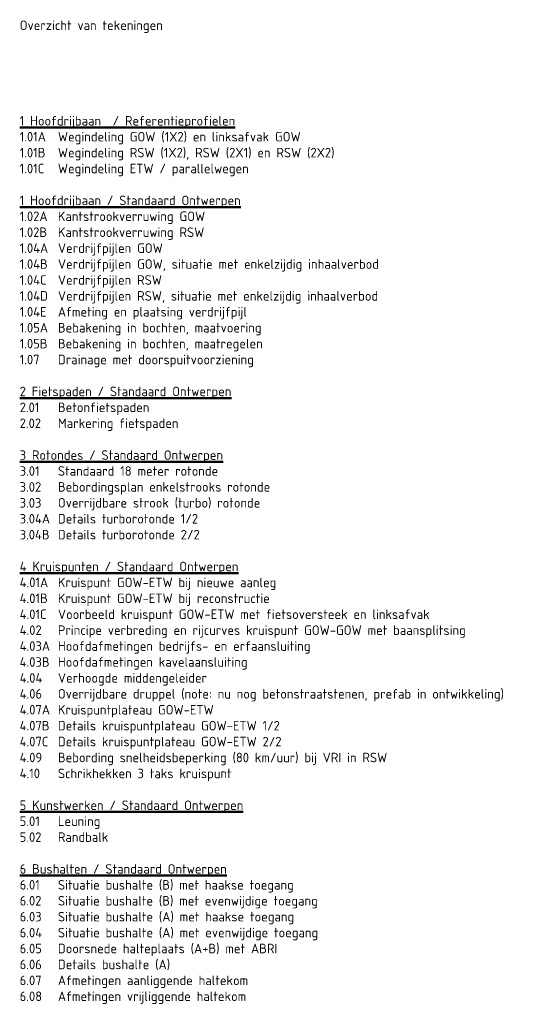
# Model space of a CAD drawing. Header units: metres. Extents: x -699 to 2316, y -1199 to 781.
# Tile 1 of 256: x -699 to -565, y -701 to -444. Entities that reach past the tile are written whole.
import ezdxf

# ---------------------------------------------------------------- set-up
doc = ezdxf.new("R2010")
doc.units = ezdxf.units.M
doc.layers.add('X-XX-AL-T50', color=130, linetype='Continuous', lineweight=50)
doc.styles.add('NLCS-ISO', font='NLCS-ISO.ttf')

msp = doc.modelspace()

# ---------------------------------------------------------------- texts
at = {"layer": 'X-XX-AL-T50', "insert": (-699.3098, -443.8841), "char_height": 2.5, "width": 159.834695, "attachment_point": 1, "style": 'NLCS-ISO'}
msp.add_mtext('Overzicht van tekeningen\\P\\P\\P{\\L\\P\\P\\P1 Hoofdrijbaan  / Referentieprofielen \\P}1.01A ^IWegindeling GOW (1X2) en linksafvak GOW \\P1.01B ^IWegindeling RSW (1X2), RSW (2X1) en RSW (2X2) \\P1.01C ^IWegindeling ETW / parallelwegen \\P\\P{\\L1 Hoofdrijbaan / Standaard Ontwerpen} \\P1.02A ^IKantstrookverruwing GOW \\P1.02B ^IKantstrookverruwing RSW \\P1.04A ^IVerdrijfpijlen GOW \\P1.04B ^IVerdrijfpijlen GOW, situatie met enkelzijdig inhaalverbod \\P1.04C ^IVerdrijfpijlen RSW \\P1.04D ^IVerdrijfpijlen RSW, situatie met enkelzijdig inhaalverbod \\P1.04E ^IAfmeting en plaatsing verdrijfpijl\\P1.05A ^IBebakening in bochten, maatvoering \\P1.05B ^IBebakening in bochten, maatregelen \\P1.07 ^IDrainage met doorspuitvoorziening \\P{\\L\\P2 Fietspaden / Standaard Ontwerpen} \\P2.01 ^IBetonfietspaden \\P2.02 ^IMarkering fietspaden \\P\\P{\\L3 Rotondes / Standaard Ontwerpen} \\P3.01 ^IStandaard 18 meter rotonde \\P3.02 ^IBebordingsplan enkelstrooks rotonde \\P3.03 ^IOverrijdbare strook (turbo) rotonde \\P3.04A ^IDetails turborotonde 1/2 \\P3.04B ^IDetails turborotonde 2/2\\P\\P{\\L4 Kruispunten / Standaard Ontwerpen} \\P4.01A ^IKruispunt GOW-ETW bij nieuwe aanleg \\P4.01B ^IKruispunt GOW-ETW bij reconstructie \\P4.01C ^IVoorbeeld kruispunt GOW-ETW met fietsoversteek en linksafvak \\P4.02 ^IPrincipe verbreding en rijcurves kruispunt GOW-GOW met baansplitsing \\P4.03A ^IHoofdafmetingen bedrijfs- en erfaansluiting \\P4.03B ^IHoofdafmetingen kavelaansluiting \\P4.04^IVerhoogde middengeleider \\P4.06 ^IOverrijdbare druppel (note: nu nog betonstraatstenen, prefab in ontwikkeling) \\P4.07A ^IKruispuntplateau GOW-ETW \\P4.07B ^IDetails kruispuntplateau GOW-ETW 1/2 \\P4.07C ^IDetails kruispuntplateau GOW-ETW 2/2 \\P4.09 ^IBebording snelheidsbeperking (80 km/uur) bij VRI in RSW \\P4.10 ^ISchrikhekken 3 taks kruispunt \\P\\P{\\L5 Kunstwerken / Standaard Ontwerpen} \\P5.01 ^ILeuning \\P5.02 ^IRandbalk \\P{\\L\\P6 Bushalten / Standaard Ontwerpen} \\P6.01 ^ISituatie bushalte (B) met haakse toegang \\P6.02 ^ISituatie bushalte (B) met evenwijdige toegang \\P6.03 ^ISituatie bushalte (A) met haakse toegang \\P6.04 ^ISituatie bushalte (A) met evenwijdige toegang \\P6.05 ^IDoorsnede halteplaats (A+B) met ABRI \\P6.06 ^IDetails bushalte (A) \\P6.07 ^IAfmetingen aanliggende haltekom \\P6.08 ^IAfmetingen vrijliggende haltekom', dxfattribs=at)

doc.saveas('drawing.dxf')
